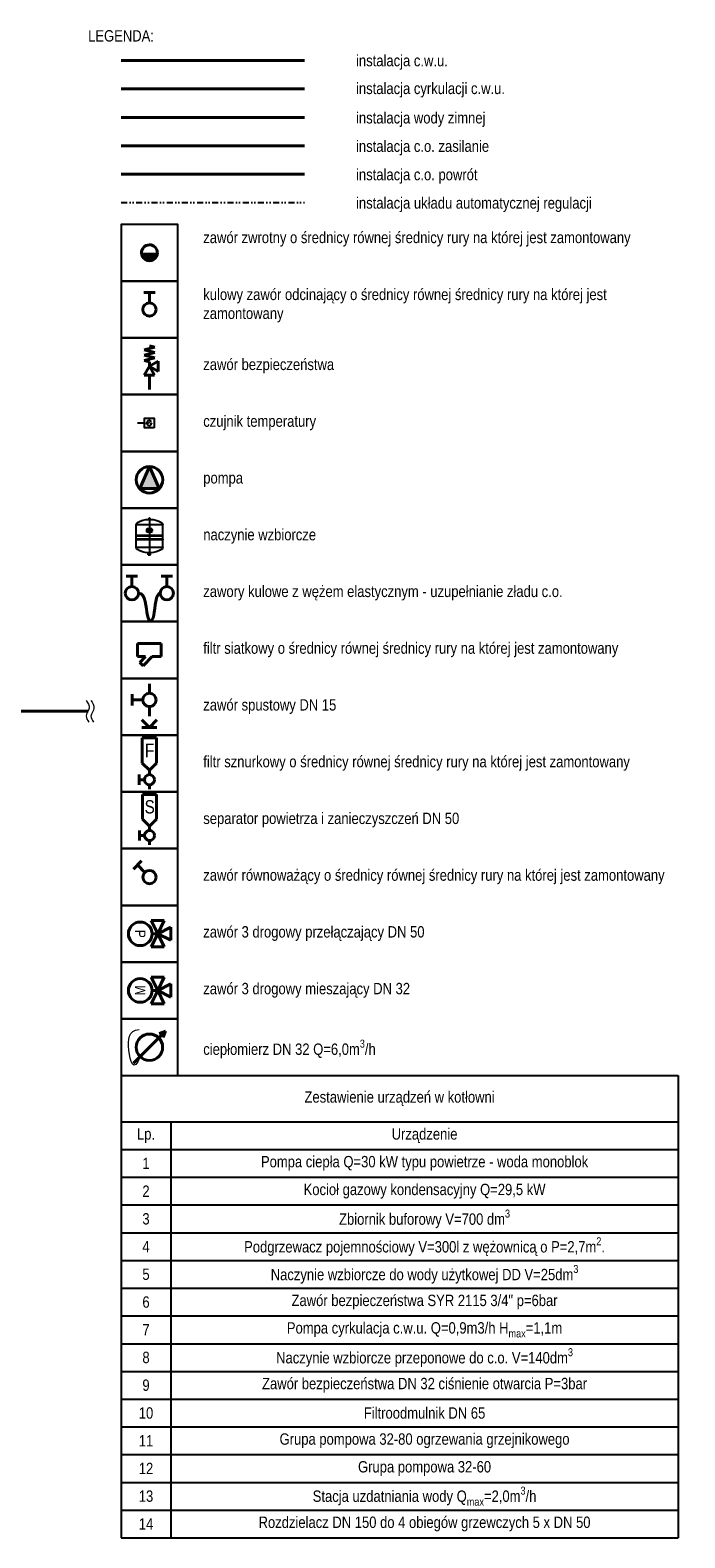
# Model space of a CAD drawing. Header units: centimetres. Extents: x 4745 to 39369, y 17389 to 19524.
# Tile 188 of 188: x 38678 to 39369, y 17389 to 18983. Entities that reach past the tile are written whole.
import ezdxf
from ezdxf.enums import TextEntityAlignment as Align
from ezdxf.lldxf.tags import DXFTag

# ---------------------------------------------------------------- set-up
doc = ezdxf.new("R2010")
doc.units = ezdxf.units.CM
doc.linetypes.add('DIVIDE2', pattern=[15.875, 6.35, -3.175, 0, -3.175, 0, -3.175])
doc.linetypes.add('HIDDEN', pattern=[0.375, 0.25, -0.125])
for name, color, linetype, lineweight in [('2DH_OBJ_reflexgr', 252, 'Continuous', 25), ('2DH_PRO_zw', 250, 'Continuous', 15), ('CP_LOGO', 7, 'Continuous', 35), ('Gruba', 7, 'Continuous', 40), ('IS_Ciepła_woda', 1, 'DASHDOT', 40), ('IS_Cyrkulacja', 215, 'H2OCYR', 40), ('IS_Opis', 250, 'Continuous', 9), ('IS_Powrót', 5, 'DASH', 40), ('IS_sygnał', 210, 'DIVIDE2', 25), ('IS_Zasilanie', 1, 'SOLID', 40), ('IS_Zimna_woda', 5, 'SOLID', 40)]:
    doc.layers.add(name, color=color, linetype=linetype, lineweight=lineweight)
for name, color, linetype in [('CP_AXIS', 143, 'DASHDOT'), ('cp_hidde', 203, 'HIDDEN'), ('IS_Armatura_Therm', 250, 'SOLID')]:
    doc.layers.add(name, color=color, linetype=linetype)
doc.styles.add('CP_ATTR', font='arial.ttf')
doc.styles.add('styl1', font='ARIALN.TTF')
tags = doc.linetypes.add('DASH', pattern=[15, 10, -5]).pattern_tags.tags
tags[6:7] = [DXFTag(74, 4), DXFTag(75, 0), DXFTag(340, '0'), DXFTag(46, 0.0), DXFTag(50, 0.0), DXFTag(44, 0.0), DXFTag(45, 0.0)]
tags[4:5] = [DXFTag(74, 4), DXFTag(75, 0), DXFTag(340, '0'), DXFTag(46, 0.0), DXFTag(50, 0.0), DXFTag(44, 0.0), DXFTag(45, 0.0)]
tags = doc.linetypes.add('DASHDOT', pattern=[25.4, 12.7, -6.35, 0, -6.35]).pattern_tags.tags
tags[10:11] = [DXFTag(74, 4), DXFTag(75, 0), DXFTag(340, '0'), DXFTag(46, 1.0), DXFTag(50, 0.0), DXFTag(44, 0.0), DXFTag(45, 0.0)]
tags[8:9] = [DXFTag(74, 4), DXFTag(75, 0), DXFTag(340, '0'), DXFTag(46, 1.0), DXFTag(50, 0.0), DXFTag(44, 0.0), DXFTag(45, 0.0)]
tags[6:7] = [DXFTag(74, 4), DXFTag(75, 0), DXFTag(340, '0'), DXFTag(46, 1.0), DXFTag(50, 0.0), DXFTag(44, 0.0), DXFTag(45, 0.0)]
tags[4:5] = [DXFTag(74, 4), DXFTag(75, 0), DXFTag(340, '0'), DXFTag(46, 1.0), DXFTag(50, 0.0), DXFTag(44, 0.0), DXFTag(45, 0.0)]
doc.linetypes.add('H2OCYR', pattern='A,25.4,-12.7,["~",Standard,S=25.4,R=0,X=-11.43,Y=-14.732],-12.7', length=50.8)
tags = doc.linetypes.add('SOLID', pattern=[10, 10, 0]).pattern_tags.tags
tags[6:7] = [DXFTag(74, 4), DXFTag(75, 0), DXFTag(340, '0'), DXFTag(46, 0.0), DXFTag(50, 0.0), DXFTag(44, 0.0), DXFTag(45, 0.0)]
tags[4:5] = [DXFTag(74, 4), DXFTag(75, 0), DXFTag(340, '0'), DXFTag(46, 0.0), DXFTag(50, 0.0), DXFTag(44, 0.0), DXFTag(45, 0.0)]

# ---------------------------------------------------------------- blocks, each defined once
blk = doc.blocks.new('*T942')
at = {"layer": 'IS_Opis', "color": 0, "linetype": 'ByBlock', "lineweight": -2, "transparency": 16777216}
for p, q in [((0, 0), (588.7, 0)), ((0, 0), (0, -488.7)), ((588.7, 0), (588.7, -488.7)), ((0, -48.9), (588.7, -48.9)), ((52.8, -48.9), (52.8, -488.7)), ((0, -78.2), (588.7, -78.2)), ((0, -107.5), (588.7, -107.5)), ((0, -136.8), (588.7, -136.8)), ((0, -166.2), (588.7, -166.2)), ((0, -195.5), (588.7, -195.5)), ((0, -224.8), (588.7, -224.8)), ((0, -254.1), (588.7, -254.1)), ((0, -283.5), (588.7, -283.5)), ((0, -312.8), (588.7, -312.8)), ((0, -342.1), (588.7, -342.1)), ((0, -371.4), (588.7, -371.4)), ((0, -400.8), (588.7, -400.8)), ((0, -430.1), (588.7, -430.1)), ((0, -459.4), (588.7, -459.4)), ((0, -488.7), (588.7, -488.7))]:
    blk.add_line(p, q, dxfattribs=at)
at = {"layer": 'IS_Opis', "color": 0, "transparency": 16777216, "char_height": 12, "attachment_point": 5, "style": 'styl1'}
for s, insert, width in [('Zestawienie urządzeń w kotłowni', (294.3, -24.4), 575.369), ('Lp.', (26.4, -63.5), 39.47), ('1', (26.4, -92.8), 39.47), ('\\A1;{\\C256;\\c0;Pompa ciepła Q=30 kW typu powietrze - woda monoblok}', (320.7, -92.8), 522.574), ('2', (26.4, -122.2), 39.47), ('\\A1;Kocioł gazowy kondensacyjny Q=29,5 kW', (320.7, -122.2), 522.574), ('\\A1;{\\C256;\\c0;Zbiornik buforowy V=700 dm\\H0.7x;\\S3^ ;}', (320.7, -151.5), 522.574), ('3', (26.4, -151.5), 39.47), ('4', (26.4, -180.8), 39.47), ('\\A1;{\\C256;\\c0;Podgrzewacz pojemnościowy V=300l z wężownicą o P=2,7m\\H0.7x;\\S2^ ;\\H1.42857x;.}', (320.7, -180.8), 522.574), ('5', (26.4, -210.1), 39.47), ('\\A1;{\\C256;Naczynie wzbiorcze do wody użytkowej DD V=25dm\\H0.7x;\\S3^ ;}', (320.7, -210.1), 522.574), ('6', (26.4, -239.5), 39.47), ('Zawór bezpieczeństwa SYR 2115 3/4" p=6bar', (320.7, -239.5), 522.574), ('7', (26.4, -268.8), 39.47), ('\\A1;Pompa cyrkulacja c.w.u. Q=0,9m3/h H{\\H0.7x;\\S^ max;\\H1.42857x;=1,1m}', (320.7, -268.8), 522.574), ('8', (26.4, -298.1), 39.47), ('\\A1;{\\C256;\\c0;Naczynie wzbiorcze przeponowe do c.o. V=140dm\\H0.7x;\\S3^ ;}', (320.7, -298.1), 522.574), ('9', (26.4, -327.4), 39.47), ('\\A1;{\\C256;\\c0;Zawór bezpieczeństwa DN 32 ciśnienie otwarcia P=3bar}', (320.7, -327.4), 522.574), ('10', (26.4, -356.8), 39.47), ('\\A1;{\\C256;\\c0;Filtroodmulnik DN 65}', (320.7, -356.8), 522.574), ('11', (26.4, -386.1), 39.47), ('\\A1;{\\C256;\\c0;Grupa pompowa 32-80 ogrzewania grzejnikowego}', (320.7, -386.1), 522.574), ('12', (26.4, -415.4), 39.47), ('\\A1;{\\C256;\\c0;Grupa pompowa 32-60}', (320.7, -415.4), 522.574), ('13', (26.4, -444.7), 39.47), ('14', (26.4, -474.1), 39.47)]:
    blk.add_mtext(s, dxfattribs=dict(at, insert=insert, width=width))
at = {"layer": 'IS_Opis', "color": 0, "transparency": 16777216, "char_height": 12, "width": 522.574, "attachment_point": 5}
for s, insert in [('{\\fArial Narrow|b0|i0|c238|p34;Urządzenie}', (320.7, -63.5)), ('\\A1;{\\fArial Narrow|b0|i0|c238|p34;\\C256;\\c0;Stacja uzdatniania wody Q\\H0.7x;\\S^ max;\\H1.42857x;=2,0m\\H0.7x;\\S3^ ;\\H1.42857x;/h}', (320.7, -444.7)), ('{\\fArial Narrow|b0|i0|c238|p34;Rozdzielacz DN 150 do 4 obiegów grzewczych 5 x DN 50 }', (320.7, -474.1))]:
    blk.add_mtext(s, dxfattribs=dict(at, insert=insert))
blk = doc.blocks.new('A$C5091697A')
at = {"layer": 'IS_Armatura_Therm'}
for p, q in [((6.9, 6.8), (0, 6.8)), ((0, 0), (6.9, 0)), ((2.3, 2.9), (2.3, 2.5)), ((2.3, 2.5), (2.4, 2.1)), ((2.4, 2.1), (2.6, 1.8)), ((2.6, 1.8), (2.9, 1.7)), ((3, 5.4), (2.9, 5.2)), ((3.7, 3.7), (2.9, 4.1)), ((2.9, 1.7), (3, 1.4)), ((3.3, 5.5), (3, 5.4)), ((3, 1.4), (3.3, 1.4)), ((3.6, 5.5), (3.3, 5.5)), ((3.3, 1.4), (3.6, 1.4)), ((3.9, 5.5), (3.6, 5.5)), ((3.6, 1.4), (3.9, 1.4)), ((3.7, 3.7), (4, 3.5)), ((4, 5.4), (3.9, 5.5)), ((3.9, 1.4), (4, 1.5)), ((4.3, 5.1), (4, 5.4)), ((5.9, 3.1), (4, 3.5)), ((4, 1.5), (4.3, 1.7)), ((4.5, 5), (4.3, 5.1)), ((4.3, 1.7), (4.5, 1.9)), ((4.6, 4.5), (4.5, 5)), ((4.5, 1.9), (4.6, 2.2)), ((4.7, 4.2), (4.6, 4.5)), ((4.6, 2.2), (4.7, 2.7)), ((4.9, 3.8), (4.7, 4.2)), ((4.7, 2.7), (4.9, 2.9)), ((4.9, 3.4), (4.9, 3.8)), ((4.9, 2.9), (4.9, 3.4)), ((6.9, 0), (6.9, 6.8)), ((6.9, 3.4), (11.9, 3.4))]:
    blk.add_line(p, q, dxfattribs=at)
blk.add_lwpolyline([(0, 0), (6.9, 0), (6.9, 6.8), (0, 6.8), (0, 0)], close=True, dxfattribs=at)
for points in [[(1.9, 2.9), (1.7, 2.8)], [(1.9, 2.9), (1.7, 2.8)], [(2.3, 2.9), (2.2, 3.1), (2, 3.1), (1.9, 2.9)], [(2.3, 2.9), (2.2, 3.1), (2, 3.1), (1.9, 2.9)], [(2.3, 2.9), (2.3, 2.5), (2.4, 2.1), (2.6, 1.8), (2.9, 1.7), (3, 1.4), (3.3, 1.4), (3.6, 1.4), (3.9, 1.4), (4, 1.5), (4.3, 1.7), (4.5, 1.9), (4.6, 2.2), (4.7, 2.7), (4.9, 2.9), (4.9, 3.4), (4.9, 3.8), (4.7, 4.2), (4.6, 4.5), (4.5, 5), (4.3, 5.1), (4, 5.4), (3.9, 5.5), (3.6, 5.5), (3.3, 5.5), (3, 5.4), (2.9, 5.2)], [(2.7, 5.1), (2.6, 4.8)], [(2.7, 5.1), (2.6, 4.8)], [(2.6, 4.8), (2.6, 4.5)], [(2.6, 4.8), (2.6, 4.5)], [(2.6, 4.5), (2.6, 4.4)], [(2.6, 4.5), (2.6, 4.4)], [(2.6, 4.4), (2.9, 4.1)], [(2.6, 4.4), (2.9, 4.1)], [(2.9, 5.2), (2.7, 5.1)], [(2.9, 5.2), (2.7, 5.1)], [(3.7, 3.7), (2.9, 4.1)], [(3.7, 3.7), (4, 3.5)], [(5.9, 3.1), (4, 3.5)]]:
    blk.add_lwpolyline(points, dxfattribs=at)
blk = doc.blocks.new('Pompa')
at = {"layer": 'Gruba'}
h = blk.add_hatch(color=256, dxfattribs=at)
h.dxf.hatch_style = 1
h.paths.add_polyline_path([(9.4, 10.3), (-14, 0), (9.4, -10.3)])
for p, q in [((-14, 0), (9.4, 10.3)), ((9.4, -10.3), (-14, 0)), ((9.4, 10.3), (9.4, -10.3))]:
    blk.add_line(p, q, dxfattribs=at)
blk.add_circle((0, 0), 14, dxfattribs=at)
blk = doc.blocks.new('F')
at = {"layer": 'Gruba'}
for p, q in [((-25, 0), (-25, -14)), ((0, 0), (-25, 0)), ((0, 0), (0, -14)), ((-16.7, -14), (-25, -14)), ((-22.8, -20.1), (-16.7, -14)), ((-9.6, -14), (-19.2, -23.6)), ((0, -14), (-9.6, -14)), ((-19.2, -23.6), (-22.8, -20.1))]:
    blk.add_line(p, q, dxfattribs=at)
blk = doc.blocks.new('Zaworek')
at = {"layer": 'IS_Zimna_woda', "color": 18, "true_color": 0x000000}
for p, q in [((2, 0), (5.15, 0)), ((5.15, 1.72), (5.15, -1.72))]:
    blk.add_line(p, q, dxfattribs=at)
blk.add_circle((0, 0), 2, dxfattribs=at)
blk = doc.blocks.new('ZS')
at = {"layer": 'IS_Zimna_woda', "color": 18, "true_color": 0x000000}
for p, q in [((0, 0), (0, -10)), ((0, -24), (0, -34)), ((0, -46), (-8, -38)), ((-8, -46), (0, -46)), ((0, -46), (8, -38)), ((0, -46), (8, -46))]:
    blk.add_line(p, q, dxfattribs=at)
at = {"layer": 'IS_Zimna_woda', "xscale": 3.517579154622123, "yscale": 3.517579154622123, "zscale": 3.517579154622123, "rotation": 180}
blk.add_blockref('Zaworek', (0, -17), dxfattribs=at)
blk = doc.blocks.new('pdrfx_dm_280_352')
at = {"extrusion": (0, 1, 0)}
for p, q in [((-140, 204), (-140, 319)), ((7, 374), (-7, 374)), ((-7, 374), (-7, 374)), ((5, 385), (-5, 385)), ((-5, 385), (-5, 379)), ((6, 379), (-5, 379)), ((-5, 378), (-5, 379)), ((6, 378), (-5, 378)), ((-5, 377), (-5, 378)), ((5, 377), (-5, 377)), ((5, 377), (-5, 377)), ((-5, 377), (-5, 377)), ((-4, 375), (-4, 377)), ((3, 386), (-3, 386)), ((2, 387), (-2, 387)), ((4, 375), (4, 377)), ((5, 385), (5, 379)), ((5, 377), (5, 378)), ((5, 377), (5, 377)), ((6, 378), (6, 379)), ((7, 374), (7, 374)), ((140, 204), (140, 319)), ((140, 319), (-140, 319)), ((140, 204), (-140, 204)), ((-139, 202), (-140, 204)), ((-140, 202), (140, 202)), ((-140, 166), (-140, 202)), ((140, 166), (-140, 166)), ((139, 202), (140, 204)), ((140, 166), (140, 202)), ((140, 158), (-140, 158)), ((-140, 77), (-140, 158)), ((140, 78), (-140, 78)), ((-13, 0), (-13, 22)), ((-13, 0), (13, 0)), ((13, 0), (13, 22)), ((140, 77), (140, 158))]:
    blk.add_line(p, q, dxfattribs=at)
at = {"extrusion": (0, 0, -1)}
for centre, radius, start, end in [((115, 319), 25, 0, 60.425), ((0, 117), 258, 60.425, 88.4453), ((0, 382), 5.07, 27.1792, 44.7024), ((3, 386), 0.3, 45.5192, 90), ((4, 375), 0.2, 179.6337, 269.8615), ((0, 385), 2.59, 21.1031, 52.2226), ((2, 387), 0.2, 56.5397, 90), ((0, 385), 2.59, 127.7774, 158.8969), ((-2, 387), 0.2, 90, 123.4603), ((-3, 386), 0.3, 90, 134.4808), ((0, 382), 5.07, 135.2976, 152.8208), ((-4, 375), 0.2, 270.1385, 0.3663), ((0, 117), 258, 91.5547, 119.575), ((-115, 319), 25, 119.575, 180), ((136, 162), 5.5, 326.2731, 33.7523), ((142, 166), 2.5, 182.5773, 213.4592), ((-142, 166), 2.5, 326.5408, 357.4227), ((-136, 162), 5.5, 146.2477, 213.7269), ((142, 158), 2.5, 146.5663, 178.7857), ((115, 77), 25, 299.575, 0), ((0, 280), 258, 272.9883, 299.575), ((0, 280), 258, 240.425, 267.0117), ((-115, 77), 25, 180, 240.425), ((-142, 158), 2.5, 1.2143, 33.4337)]:
    blk.add_arc(centre, radius, start, end, dxfattribs=at)
at = {"layer": 'cp_hidde', "extrusion": (0, 1, 0)}
for p, q in [((-9, 0), (-9, 22)), ((9, 0), (9, 22))]:
    blk.add_line(p, q, dxfattribs=at)
at = {"layer": 'cp_hidde', "extrusion": (0, 0, -1)}
for centre, start, end in [((0, 117), 88.4453, 91.5547), ((0, 280), 267.0117, 272.9883)]:
    blk.add_arc(centre, 258, start, end, dxfattribs=at)
blk = doc.blocks.new('pdrfx_logo01')
at = {"layer": 'CP_LOGO', "color": 83, "extrusion": (0, 1, 0)}
for p, q in [((41, 0), (-41, 0)), ((-46, -5), (-46, -34)), ((-41, -40), (41, -40)), ((46, -34), (46, -5))]:
    blk.add_line(p, q, dxfattribs=at)
at = {"layer": 'CP_LOGO', "extrusion": (0, 1, 0)}
for p, q in [((-43, -8), (-43, -32)), ((27, -5), (-40, -5)), ((-40, -34), (27, -34)), ((-37, -29), (-37, -19)), ((-37, -29), (-37, -29)), ((-33, -29), (-37, -29)), ((-33, -20), (-33, -29)), ((-33, -29), (-33, -29)), ((-32, -14), (-30, -14)), ((-30, -17), (-31, -17)), ((-30, -14), (-30, -17)), ((-30, -14), (-30, -14)), ((-28, -24), (-28, -20)), ((-25, -20), (-25, -21)), ((-25, -21), (-20, -21)), ((-25, -23), (-25, -24)), ((-17, -23), (-25, -23)), ((-23, -14), (-22, -14)), ((-23, -17), (-23, -17)), ((-18, -29), (-23, -29)), ((-22, -26), (-18, -26)), ((-20, -21), (-20, -20)), ((-18, -26), (-18, -29)), ((-17, -14), (-14, -14)), ((-17, -17), (-17, -14)), ((-14, -17), (-17, -17)), ((-17, -20), (-17, -23)), ((-14, -14), (-14, -12)), ((-14, -29), (-14, -17)), ((-11, -29), (-14, -29)), ((-11, -8), (-8, -8)), ((-11, -13), (-11, -14)), ((-11, -14), (-9, -14)), ((-9, -17), (-11, -17)), ((-11, -17), (-11, -29)), ((-8, -11), (-10, -11)), ((-9, -14), (-9, -17)), ((-8, -8), (-8, -11)), ((-7, -8), (-3, -8)), ((-7, -29), (-7, -8)), ((-3, -29), (-7, -29)), ((-3, -8), (-3, -29)), ((-3, -29), (-3, -29)), ((-1, -24), (-1, -20)), ((2, -20), (2, -21)), ((2, -21), (7, -21)), ((2, -23), (2, -24)), ((10, -23), (2, -23)), ((4, -14), (5, -14)), ((5, -17), (4, -17)), ((9, -29), (4, -29)), ((5, -26), (9, -26)), ((7, -21), (7, -20)), ((9, -26), (9, -29)), ((10, -20), (10, -23)), ((12, -14), (15, -14)), ((12, -17), (12, -14)), ((12, -29), (12, -26)), ((15, -29), (12, -29)), ((15, -14), (15, -17)), ((15, -26), (15, -29)), ((17, -20), (18, -20)), ((18, -23), (17, -23)), ((20, -14), (23, -14)), ((20, -17), (20, -14)), ((20, -29), (20, -26)), ((23, -29), (20, -29)), ((23, -14), (23, -17)), ((23, -27), (23, -29)), ((30, -32), (30, -8))]:
    blk.add_line(p, q, dxfattribs=at)
at = {"layer": 'CP_LOGO', "color": 83}
for centre, start, end in [((41, -5), 0, 90), ((-41, -5), 90, 180), ((-41, -34), 180, 270), ((41, -34), 270, 0)]:
    blk.add_arc(centre, 5, start, end, dxfattribs=at)
at = {"layer": 'CP_LOGO'}
for centre, radius, start, end in [((-40, -8), 2.8, 90, 180), ((-40, -32), 2.8, 180, 270), ((-31, -19), 6.04, 147.2606, 178.2377), ((-33, -18), 3.91, 106.1174, 143.376), ((-32, -20), 6.08, 90.0504, 106.2962), ((-31, -19), 2.11, 97.3746, 125.2227), ((-30, -20), 3.13, 158.9942, 176.3238), ((-32, -19), 1.71, 127.2952, 158.5076), ((-29, -20), 4.79, 175.9324, 180.1077), ((-31, -21), 3.51, 90.0884, 98.1112), ((-23, -19), 4.85, 88.4512, 165.8928), ((-20, -20), 8.47, 165.5184, 179.4136), ((-20, -24), 8.16, 181.0116, 192.2061), ((-24, -24), 4.78, 190.4306, 253.2549), ((-23, -19), 1.87, 87.6671, 146.1721), ((-22, -19), 2.94, 147.7135, 166.8659), ((-20, -20), 5.06, 167.5936, 180.6121), ((-22, -24), 2.8, 178.2273, 223.4425), ((-23, -22), 7.52, 253.484, 269.5372), ((-23, -23), 3, 230.0119, 271.6328), ((-23, -19), 1.87, 33.8279, 92.3329), ((-22, -19), 4.73, 12.9414, 92.7147), ((-23, -19), 2.94, 13.1341, 32.2865), ((-26, -20), 5.06, 359.3879, 12.4064), ((-25, -20), 8.25, 359.5366, 14.6945), ((-11, -11), 3.03, 115.5569, 140.1513), ((-10, -12), 4.84, 144.3624, 176.3354), ((-11, -13), 4.64, 90.4804, 114.1156), ((-10, -12), 0.954, 105.8352, 156.9141), ((-9, -13), 1.84, 158.0272, 180.9979), ((-10, -13), 1.77, 90.0729, 106.1126), ((4, -19), 4.85, 88.4512, 165.8928), ((7, -20), 8.47, 165.5184, 179.4136), ((7, -24), 8.16, 181.0116, 192.2061), ((4, -24), 4.78, 190.4306, 253.2549), ((5, -19), 2.94, 147.7135, 166.8659), ((7, -20), 5.06, 167.5936, 180.6121), ((5, -24), 2.8, 178.2273, 223.4425), ((4, -22), 7.52, 253.484, 269.5372), ((4, -19), 1.87, 87.6671, 146.1721), ((5, -23), 3, 230.0119, 271.6328), ((5, -19), 4.73, 12.9414, 92.7147), ((5, -19), 1.87, 33.8279, 92.3329), ((4, -19), 2.94, 13.1341, 32.2865), ((2, -20), 5.06, 359.3879, 12.4064), ((2, -20), 8.25, 359.5366, 14.6945), ((19, -17), 7.23, 180.4442, 200.5984), ((16, -18), 4.61, 200.4138, 233.8136), ((17, -26), 4.92, 128.2568, 159.4117), ((19, -26), 7.42, 159.7413, 179.7796), ((20, -17), 4.84, 181.4593, 192.5475), ((17, -18), 2.5, 191.3737, 222.1732), ((17, -25), 1.92, 91.9805, 160.9879), ((19, -26), 4.37, 159.5786, 181.0788), ((17, -18), 1.9, 225.7959, 271.9253), ((18, -18), 1.9, 268.0747, 314.2041), ((18, -25), 1.82, 29.0147, 86.8568), ((17, -18), 2.5, 317.8268, 348.6263), ((16, -26), 3.7, 2.1152, 28.2265), ((15, -17), 4.84, 347.4525, 358.5407), ((18, -18), 4.61, 306.1864, 339.5862), ((18, -26), 4.92, 20.5883, 51.7432), ((16, -17), 7.23, 339.4016, 359.5558), ((11, -28), 11.7, 5.3251, 18.3885), ((27, -8), 2.8, 0, 90), ((27, -32), 2.8, 270, 0)]:
    blk.add_arc(centre, radius, start, end, dxfattribs=at)
blk = doc.blocks.new('Phpa_rfxng_18_grau_x0n4hz')
at = {"layer": 'CP_AXIS'}
blk.add_line((0, 38.7), (0, 0), dxfattribs=at)
for name, p, xscale, yscale, zscale in [('pdrfx_dm_280_352', (0, 0), 0.1, 0.1, 0.1), ('pdrfx_logo01', (0, 27), 0.06, 0.06, 0.06)]:
    blk.add_blockref(name, p, dxfattribs=dict(xscale=xscale, yscale=yscale, zscale=zscale))
at = {"linetype": 'ByBlock', "style": 'CP_ATTR', "flags": 9}
for tag in ['TEXT_40', 'TEXT_39', 'TEXT_38', 'TEXT_37', 'TEXT_36', 'TEXT_35', 'TEXT_34', 'TEXT_33', 'TEXT_32', 'TEXT_31', 'TEXT_30', 'TEXT_29', 'TEXT_28', 'TEXT_27', 'TEXT_26', 'TEXT_25', 'TEXT_24', 'TEXT_23', 'TEXT_22', 'TEXT_21', 'TEXT_20', 'TEXT_19', 'TEXT_18', 'TEXT_17', 'TEXT_16', 'TEXT_15', 'TEXT_14', 'TEXT_13', 'TEXT_12', 'TEXT_11', 'TEXT_10', 'TEXT_09', 'TEXT_08', 'TEXT_07', 'TEXT_06', 'TEXT_05', 'TEXT_04', 'TEXT_03', 'TEXT_02', 'TEXT_01', 'OTHER', 'PRODUCER', 'ORDER-NO', 'GROUP', 'NUMBER', 'NAME']:
    blk.add_attdef(tag, text='', height=0.00005, dxfattribs=at).set_placement((0, 0), align=Align.MIDDLE_LEFT)
blk = doc.blocks.new('zawórzwrotny11')
at = {"layer": 'IS_Zimna_woda', "true_color": 0x000000}
h = blk.add_hatch(color=18, dxfattribs=at)
edge = h.paths.add_edge_path()
edge.add_arc((0, 0), 8.39, -899.9318, -719.9318, ccw=False)
edge.add_line((-8.4, 0), (8.4, 0))
at = {"layer": 'IS_Zimna_woda', "color": 18, "true_color": 0x000000}
for start, end in [(0.0682, 180.0682), (180.0682, 0.0682)]:
    blk.add_arc((0, 0), 8.39, start, end, dxfattribs=at)
blk = doc.blocks.new('Valvola di sicurezza')
at = {"layer": 'IS_Zimna_woda', "color": 18, "true_color": 0x000000}
for p, q in [((-0.59, 4.68), (0, 4.82)), ((0.59, 4.38), (-0.59, 4.68)), ((-0.59, 4.08), (0.59, 4.38)), ((0.59, 3.79), (-0.59, 4.08)), ((-0.59, 3.49), (0.59, 3.79)), ((0.59, 3.2), (-0.59, 3.49)), ((0, 2.56), (-0.98, 3.13)), ((-0.98, 3.13), (-0.98, 1.99)), ((-0.98, 1.99), (0, 2.56)), ((0, 2.56), (-0.57, 1.57)), ((0, 3.05), (0.59, 3.2)), ((0, 2.56), (0, 3.05)), ((0.57, 1.57), (0, 2.56)), ((-0.57, 1.57), (0.57, 1.57)), ((0, 1.57), (0, 0))]:
    blk.add_line(p, q, dxfattribs=at)
blk = doc.blocks.new('Filtr F')
at = {"layer": 'IS_Zimna_woda', "color": 18, "true_color": 0x000000}
for p, q in [((0, 4.19), (14.83, 4.19)), ((0, -4.19), (0, 4.19)), ((14.83, 4.19), (19.03, 0)), ((19.03, 0), (14.83, -4.19)), ((19.03, 0), (21.62, 0)), ((27.55, 0), (30.15, 0)), ((14.83, -4.19), (0, -4.19)), ((24.59, -5.93), (21.62, -5.93)), ((24.59, -2.97), (24.59, -5.93)), ((24.59, -5.93), (27.55, -5.93))]:
    blk.add_line(p, q, dxfattribs=at)
blk.add_circle((24.59, 0), 2.97, dxfattribs=at)
at = {"layer": 'IS_Zimna_woda', "color": 18, "true_color": 0x000000, "insert": (7.39, 0.09), "char_height": 8, "attachment_point": 5, "rotation": 90, "style": 'styl1'}
blk.add_mtext_dynamic_manual_height_columns('\\pxqc;F', width=8.2982, gutter_width=12.5, heights=[14.83], dxfattribs=at)
blk = doc.blocks.new('zaworppp')
at = {"layer": 'Gruba'}
for p, q in [((45465.9, 7286.6), (45465.9, 7293.5)), ((45465.9, 7293.5), (45479.9, 7286.6)), ((45465.9, 7286.6), (45465.9, 7279.7)), ((45465.9, 7279.7), (45479.9, 7286.6)), ((45479.9, 7300.6), (45473, 7300.6)), ((45473, 7300.6), (45479.9, 7286.6)), ((45479.9, 7300.6), (45486.7, 7300.6)), ((45486.7, 7300.6), (45479.9, 7286.6)), ((45493.8, 7293.5), (45479.9, 7286.6)), ((45493.8, 7279.7), (45479.9, 7286.6)), ((45479.9, 7286.6), (45479.9, 7280.6)), ((45493.8, 7286.6), (45493.8, 7293.5)), ((45493.8, 7286.6), (45493.8, 7279.7))]:
    blk.add_line(p, q, dxfattribs=at)
blk.add_circle((45479.9, 7268.1), 12.5, dxfattribs=at)
at = {"layer": 'IS_Zasilanie'}
blk.add_line((45465.9, 7286.6), (45465.4, 7286.6), dxfattribs=at)
at = {"layer": 'Gruba', "style": 'styl1'}
blk.add_text('P', height=11, dxfattribs=at).set_placement((45479.9, 7268.1), align=Align.MIDDLE_CENTER)
blk = doc.blocks.new('Wodomierz')
at = {"layer": 'IS_Zimna_woda', "color": 18, "true_color": 0x000000}
for points in [[(-11, 6.49), (11, -6.49)], [(11, -6.49), (7.29, -6.16)], [(11, -6.49), (8.93, -3.39)]]:
    blk.add_lwpolyline(points, dxfattribs=at)
blk.add_circle((0, 0), 7.5, dxfattribs=at)
blk = doc.blocks.new('Separator')
at = {"layer": 'IS_Zimna_woda', "color": 18, "true_color": 0x000000}
for p, q in [((54943.13, 76694.45), (54957.96, 76694.45)), ((54943.13, 76686.06), (54943.13, 76694.45)), ((54957.96, 76694.45), (54962.15, 76690.26)), ((54962.15, 76690.26), (54957.96, 76686.06)), ((54962.15, 76690.26), (54964.75, 76690.26)), ((54970.68, 76690.26), (54973.27, 76690.26)), ((54957.96, 76686.06), (54943.13, 76686.06)), ((54967.71, 76684.32), (54964.75, 76684.32)), ((54967.71, 76687.29), (54967.71, 76684.32)), ((54967.71, 76684.32), (54970.68, 76684.32))]:
    blk.add_line(p, q, dxfattribs=at)
blk.add_circle((54967.71, 76690.26), 2.97, dxfattribs=at)
at = {"layer": 'IS_Zimna_woda', "color": 18, "true_color": 0x000000, "insert": (54950.52, 76690.35), "char_height": 8, "attachment_point": 5, "rotation": 90, "style": 'styl1'}
blk.add_mtext_dynamic_manual_height_columns('\\pxqc;S', width=8.2982, gutter_width=12.5, heights=[14.83], dxfattribs=at)
blk = doc.blocks.new('3D mieszający')
at = {"layer": 'Gruba'}
for p, q in [((56344.6, 77231.4), (56344.6, 77238.2)), ((56344.6, 77238.2), (56358.6, 77231.4)), ((56358.6, 77245.3), (56351.7, 77245.3)), ((56351.7, 77245.3), (56358.6, 77231.4)), ((56358.6, 77245.3), (56365.5, 77245.3)), ((56365.5, 77245.3), (56358.6, 77231.4)), ((56372.6, 77238.2), (56358.6, 77231.4)), ((56372.6, 77231.4), (56372.6, 77238.2)), ((56344.6, 77231.4), (56344.6, 77224.5)), ((56344.6, 77224.5), (56358.6, 77231.4)), ((56372.6, 77224.5), (56358.6, 77231.4)), ((56358.6, 77231.4), (56358.6, 77225.4)), ((56372.6, 77231.4), (56372.6, 77224.5))]:
    blk.add_line(p, q, dxfattribs=at)
blk.add_circle((56358.6, 77212.9), 12.5, dxfattribs=at)
at = {"layer": 'Gruba', "style": 'styl1'}
blk.add_text('M', height=11, rotation=180, dxfattribs=at).set_placement((56358.6, 77212.9), align=Align.MIDDLE_CENTER)

msp = doc.modelspace()

# ---------------------------------------------------------------- linework, layer by layer
for points in [[(38773.7, 18717.9), (38833.7, 18717.9), (38833.7, 18777.9), (38773.7, 18777.9)], [(38773.7, 18657.9), (38833.7, 18657.9), (38833.7, 18717.9), (38773.7, 18717.9)], [(38773.7, 18597.9), (38833.7, 18597.9), (38833.7, 18657.9), (38773.7, 18657.9)], [(38773.7, 18537.9), (38833.7, 18537.9), (38833.7, 18597.9), (38773.7, 18597.9)], [(38773.7, 18477.9), (38833.7, 18477.9), (38833.7, 18537.9), (38773.7, 18537.9)], [(38773.7, 18417.9), (38833.7, 18417.9), (38833.7, 18477.9), (38773.7, 18477.9)], [(38773.7, 18357.9), (38833.7, 18357.9), (38833.7, 18417.9), (38773.7, 18417.9)], [(38773.7, 18297.9), (38833.7, 18297.9), (38833.7, 18357.9), (38773.7, 18357.9)], [(38773.7, 18237.9), (38833.7, 18237.9), (38833.7, 18297.9), (38773.7, 18297.9)], [(38773.7, 18177.9), (38833.7, 18177.9), (38833.7, 18237.9), (38773.7, 18237.9)], [(38773.7, 18117.9), (38833.7, 18117.9), (38833.7, 18177.9), (38773.7, 18177.9)], [(38773.7, 18057.9), (38833.7, 18057.9), (38833.7, 18117.9), (38773.7, 18117.9)], [(38773.7, 17997.9), (38833.7, 17997.9), (38833.7, 18057.9), (38773.7, 18057.9)], [(38773.7, 17937.9), (38833.7, 17937.9), (38833.7, 17997.9), (38773.7, 17997.9)], [(38773.7, 17877.9), (38833.7, 17877.9), (38833.7, 17937.9), (38773.7, 17937.9)]]:
    msp.add_lwpolyline(points, close=True)
at = {"layer": 'IS_Ciepła_woda'}
msp.add_line((38773.7, 18951.1), (38967.6, 18951.1), dxfattribs=at)
at = {"layer": 'IS_Cyrkulacja'}
msp.add_line((38773.7, 18921.1), (38967.6, 18921.1), dxfattribs=at)
at = {"layer": 'IS_Opis'}
for points in [[(38736.7, 18274.6), (38740.1, 18266.5), (38736.9, 18258), (38739.7, 18251.7)], [(38741.7, 18274.6), (38745.1, 18266.5), (38741.9, 18258), (38744.7, 18251.7)]]:
    msp.add_spline(points, degree=3, dxfattribs=at)
msp.add_open_spline([(38793.8, 17898), (38786.9, 17879.7), (38779.9, 17906.5), (38781.7, 17925.9), (38792.8, 17926.8)], degree=3, dxfattribs=at)
at = {"layer": 'IS_Powrót'}
msp.add_line((38967.6, 18831.1), (38773.7, 18831.1), dxfattribs=at)
at = {"layer": 'IS_sygnał'}
msp.add_line((38773.7, 18801.1), (38967.6, 18801.1), dxfattribs=at)
at = {"layer": 'IS_Zasilanie'}
msp.add_line((38967.6, 18861.1), (38773.7, 18861.1), dxfattribs=at)
at = {"layer": 'IS_Zimna_woda'}
for p, q in [((38773.7, 18891.1), (38967.6, 18891.1)), ((38792.7, 18387.9), (38792.3, 18387.9)), ((38815.1, 18387.9), (38814.8, 18387.9)), ((38639.5, 18263.2), (38738.9, 18263.2))]:
    msp.add_line(p, q, dxfattribs=at)
msp.add_open_spline([(38815.1, 18387.9), (38810.2, 18388.2), (38809.8, 18356.8), (38799.8, 18356.6), (38800.2, 18388.2), (38792.3, 18387.9)], degree=3, dxfattribs=at)

# ---------------------------------------------------------------- block references
at = {"color": 1, "lineweight": 5, "xscale": -9.600000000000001, "yscale": 9.600000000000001, "zscale": 9.600000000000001}
msp.add_blockref('Valvola di sicurezza', (38803.7, 18603.3), dxfattribs=at)
msp.add_blockref('*T942', (38773.7, 17877.9))
at = {"layer": '2DH_OBJ_reflexgr'}
msp.add_blockref('Phpa_rfxng_18_grau_x0n4hz', (38803.7, 18428.5), dxfattribs=at)
at = {"layer": '2DH_PRO_zw', "rotation": 269.9999999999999}
msp.add_blockref('3D mieszający', (-38418.9, 74326.5), dxfattribs=at)
at = {"layer": 'Gruba', "xscale": -1.5, "yscale": 1.5, "zscale": 1.5}
msp.add_blockref('A$C5091697A', (38808.8, 18562.8), dxfattribs=at)
at = {"layer": 'Gruba', "lineweight": 15, "rotation": 270}
msp.add_blockref('Pompa', (38803.7, 18507.9), dxfattribs=at)
at = {"layer": 'IS_Opis'}
for name, p in [('F', (38816.2, 18334.9)), ('ZS', (38803.7, 18292.1))]:
    msp.add_blockref(name, p, dxfattribs=at)
at = {"layer": 'IS_Powrót', "xscale": 1.758789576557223, "yscale": 1.758789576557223, "zscale": 1.758789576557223, "rotation": 270}
msp.add_blockref('Separator', (-96078.2, 114808.4), dxfattribs=at)
at = {"layer": 'IS_Powrót', "rotation": 270}
msp.add_blockref('zaworppp', (31525.9, 63507.7), dxfattribs=at)
at = {"layer": 'IS_Zimna_woda'}
msp.add_blockref('zawórzwrotny11', (38803.7, 18747.9), dxfattribs=at)
for name, p, xscale, yscale, zscale, rotation in [('Zaworek', (38803.7, 18687.9), 3.517579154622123, 3.517579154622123, 3.517579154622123, 89.99999999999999), ('Zaworek', (38785.2, 18387.9), -3.517579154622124, 3.517579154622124, 3.517579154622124, 270), ('Zaworek', (38822.1, 18387.9), -3.517579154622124, 3.517579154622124, 3.517579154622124, 270), ('Filtr F', (38803.7, 18235), 1.8, 1.8, 1.8, 270), ('Zaworek', (38803.8, 18087.8), 3.517579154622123, 3.517579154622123, 3.517579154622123, 134.9999999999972), ('Wodomierz', (38803.7, 17907.9), -1.863098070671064, 1.863098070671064, 1.863098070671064, 194.4644693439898)]:
    msp.add_blockref(name, p, dxfattribs=dict(at, xscale=xscale, yscale=yscale, zscale=zscale, rotation=rotation))

# ---------------------------------------------------------------- texts
at = {"layer": 'IS_Opis', "linetype": 'SOLID', "insert": (38773.7, 18971.1), "char_height": 12, "attachment_point": 8, "style": 'styl1'}
msp.add_mtext('\\pxql;{\\fArial Narrow|b0|i0|c238|p34;LEGENDA:}', dxfattribs=at)
at = {"layer": 'IS_Opis', "char_height": 12, "attachment_point": 1, "style": 'styl1'}
for s, width, gutter_width, insert in [('\\pxql;instalacja c.w.u.', 114.101, 12.5, (39022, 18957.1)), ('\\pxql;instalacja cyrkulacji c.w.u.', 176.014, 12.5, (39022, 18927.7)), ('\\pxql;instalacja wody zimnej', 176.014, 12.5, (39022, 18896.6)), ('\\pxql;instalacja c.o. zasilanie', 176.014, 12.5, (39022, 18866.6)), ('\\pxql;instalacja c.o. powrót', 176.014, 12.5, (39022, 18836.6)), ('\\pxql;instalacja układu automatycznej regulacji ', 254.11, 12.5, (39022, 18806.6)), ('zawór zwrotny o średnicy równej średnicy rury na której jest zamontowany  ', 435.895, 18.8, (38860.6, 18770.1)), ('kulowy zawór odcinający o średnicy równej średnicy rury na której jest zamontowany ', 433.608, 18.8, (38860.6, 18709.9)), ('zawór bezpieczeństwa', 527.164, 18.8, (38860.6, 18635.9)), ('czujnik temperatury', 527.164, 18.8, (38860.6, 18575.9)), ('pompa', 527.164, 18.8, (38860.6, 18515.9)), ('naczynie wzbiorcze', 527.164, 18.8, (38860.6, 18455.9)), ('zawory kulowe z wężem elastycznym - uzupełnianie zładu c.o.', 527.164, 18.8, (38860.6, 18395.9)), ('filtr siatkowy o średnicy równej średnicy rury na której jest zamontowany ', 527.164, 18.8, (38860.6, 18335.9)), ('zawór spustowy DN 15', 527.164, 18.8, (38860.6, 18275.9)), ('filtr sznurkowy o średnicy równej średnicy rury na której jest zamontowany  ', 527.164, 18.8, (38860.6, 18215.9)), ('separator powietrza i zanieczyszczeń DN 50', 527.164, 18.8, (38860.6, 18155.9)), ('zawór równoważący o średnicy równej średnicy rury na której jest zamontowany  ', 527.164, 18.8, (38860.6, 18095.9)), ('zawór 3 drogowy przełączający DN 50', 527.164, 18.8, (38860.6, 18035.9)), ('zawór 3 drogowy mieszający DN 32', 527.164, 18.8, (38860.6, 17975.9)), ('\\A1;ciepłomierz DN 32 Q=6,0m{\\H0.7x;\\S3^ ;}/h', 527.164, 18.8, (38860.6, 17915.9))]:
    msp.add_mtext_dynamic_manual_height_columns(s, width=width, gutter_width=gutter_width, heights=[0], dxfattribs=dict(at, insert=insert))

doc.saveas('drawing.dxf')
